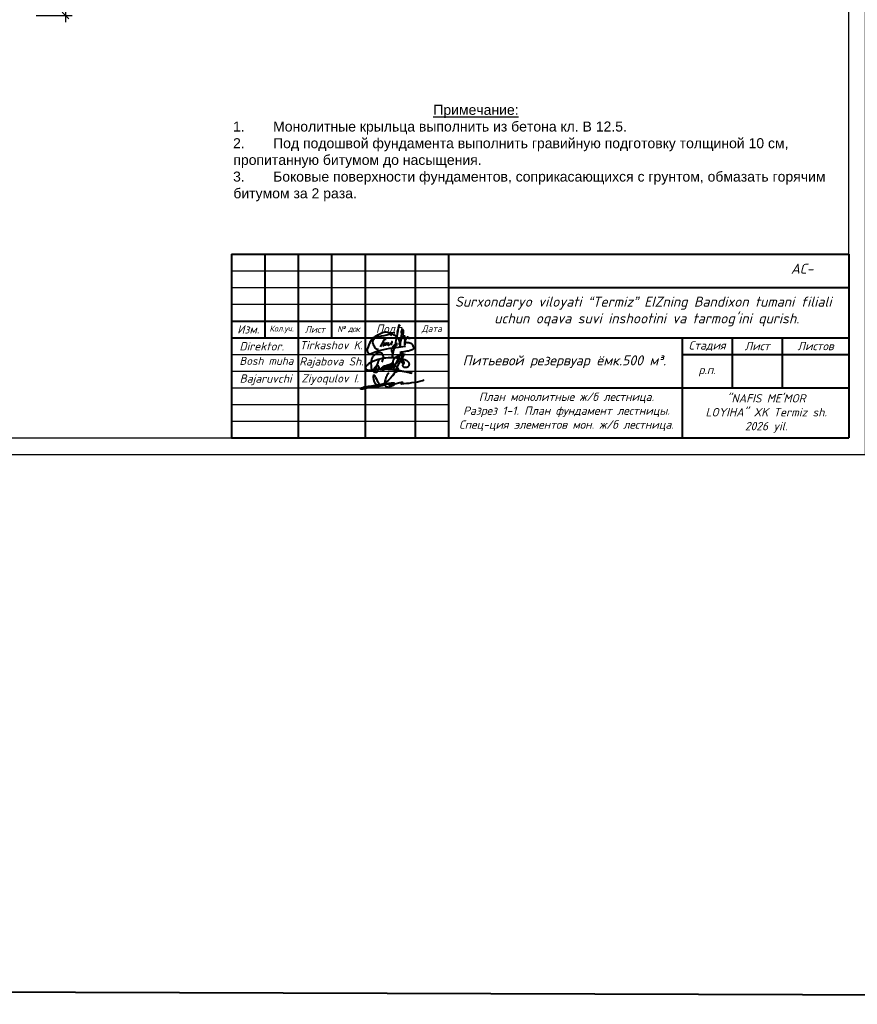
# Model space of a CAD drawing. Header units: millimetres. Extents: x -3143211 to -2549809, y 1060331 to 1341741.
# Tile 2 of 141: x -3082644 to -3057547, y 1060331 to 1089833. Entities that reach past the tile are written whole.
import ezdxf

# ---------------------------------------------------------------- set-up
doc = ezdxf.new("R2010")
doc.units = ezdxf.units.MM
doc.layers.add('(002) Рамка', color=7, linetype='Continuous')
doc.layers.add('Дераза', color=5, linetype='Continuous')
doc.styles.add('ISOCPEUR', font='isocpeui.ttf', dxfattribs={"height": 250})
doc.styles.get("Standard").update_dxf_attribs({"font": 'isocpeui.ttf'})
doc.styles.add('V@ler@Live', font='isocpeui.ttf')
doc.dimstyles.new('STANDARD-100', dxfattribs={"dimtxt": 250, "dimasz": 200, "dimexe": 200, "dimexo": 200, "dimgap": 75, "dimtad": 1, "dimdec": 0, "dimzin": 0, "dimdsep": 46, "dimtxsty": 'Standard', "dimblk": 'OBLIQUE', "dimcen": 0.09, "dimdle": 200, "dimadec": 0, "dimazin": 0, "dimtfac": 1, "dimtdec": 0, "dimtofl": 0, "dimtmove": 0, "dimatfit": 3, "dimldrblk": 'OBLIQUE', "dimfxl": 1, "dimtolj": 1, "dimtzin": 0, "dimarcsym": 0})

# ---------------------------------------------------------------- blocks, each defined once
blk = doc.blocks.new('_Oblique')
at = {"color": 0, "linetype": 'ByBlock', "lineweight": -2}
blk.add_line((-0.5, -0.5), (0.5, 0.5), dxfattribs=at)
blk = doc.blocks.new('*D133')
at = {"layer": 'Defpoints', "color": 0, "transparency": 16777216}
for p in [(-3082348, 1093619), (-3082348, 1089963), (-3081274, 1089963)]:
    blk.add_point(p, dxfattribs=at)
at = {"layer": 'Дераза', "color": 0, "lineweight": -2, "transparency": 16777216}
for p, q in [((-3081274, 1093819), (-3081274, 1089763)), ((-3082148, 1093619), (-3081074, 1093619)), ((-3082148, 1089963), (-3081074, 1089963))]:
    blk.add_line(p, q, dxfattribs=at)
at = {"layer": 'Дераза', "color": 0, "lineweight": -2, "transparency": 16777216, "xscale": 200, "yscale": 200, "zscale": 200}
for p, rotation in [((-3081274, 1093619), 90), ((-3081274, 1089963), 270)]:
    blk.add_blockref('_Oblique', p, dxfattribs=dict(at, rotation=rotation))
at = {"layer": 'Дераза', "color": 0, "transparency": 16777216, "insert": (-3081474, 1091791), "char_height": 250, "attachment_point": 5, "rotation": 90}
blk.add_mtext('\\A1;1000', dxfattribs=at)
blk = doc.blocks.new('ghfgj jghjmhg jjbkm jkm')
at = {"color": 5, "linetype": 'ByBlock', "lineweight": 40}
for points in [[(-254.12, -8185.87), (-253.9, -8185.82), (-253.74, -8185.78), (-253.55, -8185.63), (-253.51, -8185.51), (-253.5, -8185.43), (-253.51, -8185.3), (-253.56, -8185.19), (-253.6, -8185.09), (-253.66, -8185.02), (-253.75, -8184.96), (-253.85, -8184.92), (-253.94, -8184.88), (-254.03, -8184.84), (-254.1, -8184.84), (-254.19, -8184.85), (-254.27, -8184.88), (-254.32, -8184.93), (-254.37, -8185.02), (-254.4, -8185.1), (-254.39, -8185.21), (-254.33, -8185.34), (-254.28, -8185.45), (-254.21, -8185.54), (-254.12, -8185.61), (-254.02, -8185.68), (-253.92, -8185.74), (-253.82, -8185.8), (-253.82, -8185.8), (-253.76, -8185.91), (-253.77, -8185.94), (-253.82, -8185.97), (-253.89, -8186.03), (-253.95, -8186.11), (-254.01, -8186.18), (-254.04, -8186.27), (-254.07, -8186.34), (-254.08, -8186.44), (-254.05, -8186.53), (-254.03, -8186.62), (-253.98, -8186.7), (-253.92, -8186.77), (-253.84, -8186.85), (-253.78, -8186.91), (-253.73, -8186.97), (-253.64, -8187.02), (-253.58, -8187.04), (-253.52, -8187.05), (-253.46, -8187.06), (-253.38, -8187.07), (-253.28, -8187.07), (-253.18, -8187.08), (-253.1, -8187.08), (-253.03, -8187.07), (-252.94, -8187.07), (-252.86, -8187.06), (-252.76, -8187.05), (-252.69, -8187.05), (-252.61, -8187.04), (-252.55, -8187.02), (-252.48, -8187), (-252.43, -8186.98), (-252.36, -8186.95), (-252.29, -8186.92), (-252.24, -8186.9), (-252.18, -8186.87), (-252.14, -8186.84), (-252.09, -8186.81), (-252.04, -8186.78), (-251.99, -8186.73), (-251.96, -8186.7), (-251.91, -8186.65), (-251.87, -8186.61), (-251.84, -8186.56), (-251.82, -8186.52), (-251.78, -8186.43), (-251.74, -8186.32), (-251.7, -8186.18), (-251.67, -8186.04), (-251.67, -8185.93), (-251.67, -8185.84), (-251.7, -8185.76), (-251.74, -8185.66), (-251.78, -8185.55), (-251.84, -8185.46), (-251.91, -8185.36), (-251.99, -8185.24), (-252.07, -8185.14), (-252.18, -8185.04), (-252.3, -8184.94), (-252.43, -8184.86), (-252.58, -8184.77), (-252.84, -8184.65), (-253.04, -8184.57), (-253.31, -8184.48), (-253.69, -8184.34), (-254.02, -8184.22), (-254.4, -8184.14), (-254.97, -8183.99), (-255.26, -8183.95), (-255.57, -8183.9), (-255.82, -8183.86), (-256.1, -8183.85), (-256.38, -8183.8), (-257.05, -8183.75), (-257.45, -8183.75), (-257.92, -8183.74), (-258.19, -8183.75), (-259.16, -8183.78), (-259.99, -8183.83), (-260.63, -8183.91), (-261.2, -8183.99), (-261.98, -8184.18), (-262.58, -8184.34), (-263.58, -8184.7), (-264.46, -8185.07), (-265.01, -8185.31), (-265.4, -8185.54), (-265.96, -8185.89), (-266.37, -8186.23), (-266.53, -8186.4), (-266.67, -8186.54), (-266.78, -8186.65), (-266.86, -8186.73), (-266.94, -8186.85), (-267, -8186.95), (-267.04, -8187.06), (-267.07, -8187.19), (-267.06, -8187.29), (-267.03, -8187.44), (-266.97, -8187.56), (-266.91, -8187.66), (-266.83, -8187.75), (-266.75, -8187.84), (-266.67, -8187.89), (-266.55, -8187.94), (-266.42, -8187.98), (-266.33, -8188.01), (-266.26, -8188.02), (-266.13, -8188.04), (-265.99, -8188.06), (-265.8, -8188.08), (-265.56, -8188.09), (-265.34, -8188.09), (-265.08, -8188.07), (-264.93, -8188.06), (-264.83, -8188.05), (-264.55, -8188.03), (-264.33, -8187.99), (-264.11, -8187.96), (-263.82, -8187.91), (-263.6, -8187.86), (-263.31, -8187.82), (-262.96, -8187.78), (-262.71, -8187.73), (-262.33, -8187.69), (-261.88, -8187.67), (-261.47, -8187.66), (-261.12, -8187.65), (-260.83, -8187.6), (-260.44, -8187.62), (-259.84, -8187.64), (-259.56, -8187.65), (-259.12, -8187.68), (-258.65, -8187.7), (-258.07, -8187.73), (-257.59, -8187.79), (-257.07, -8187.87), (-256.72, -8187.9), (-256.52, -8187.92), (-256.35, -8187.94), (-256.02, -8187.97), (-255.72, -8188.04), (-255.41, -8188.12), (-254.87, -8188.24), (-254.39, -8188.34), (-254.14, -8188.4), (-253.79, -8188.47), (-253.42, -8188.55), (-252.82, -8188.64), (-252.33, -8188.75), (-251.87, -8188.84), (-251.4, -8188.97), (-251.1, -8189.05), (-250.73, -8189.15)], [(-261.31, -8185.11), (-261.13, -8184.8), (-260.98, -8184.44), (-260.83, -8184.1), (-260.77, -8183.74), (-260.77, -8183.33), (-260.84, -8183.04), (-260.94, -8182.72), (-261.1, -8182.45), (-261.24, -8182.27), (-261.41, -8182.13), (-261.62, -8182.06), (-261.9, -8181.99), (-262.16, -8181.99), (-262.45, -8182.02), (-262.71, -8182.09), (-263.01, -8182.18), (-263.21, -8182.28), (-263.56, -8182.45), (-264.11, -8182.93), (-264.37, -8183.23), (-264.55, -8183.47), (-264.7, -8183.74), (-264.8, -8183.97), (-264.9, -8184.28), (-265, -8184.61), (-265.09, -8184.89), (-265.13, -8185.31), (-265.15, -8185.69), (-265.12, -8186.51), (-265.09, -8186.93), (-265.04, -8187.29), (-264.92, -8187.73), (-264.78, -8187.96), (-264.64, -8188.12), (-264.45, -8188.27), (-264.32, -8188.36), (-264.16, -8188.48), (-263.95, -8188.61), (-263.68, -8188.73), (-263.56, -8188.75), (-263.38, -8188.75), (-263.2, -8188.74), (-263.02, -8188.68), (-262.84, -8188.57), (-262.69, -8188.42), (-262.59, -8188.25), (-262.52, -8188.12), (-262.41, -8187.9), (-262.33, -8187.69), (-262.3, -8187.5), (-262.26, -8187.31), (-262.28, -8187.17), (-262.31, -8186.97), (-262.36, -8186.84), (-262.45, -8186.73), (-262.56, -8186.64), (-262.73, -8186.58), (-262.89, -8186.59), (-263.01, -8186.62), (-263.19, -8186.68), (-263.41, -8186.81), (-263.72, -8187.06), (-263.88, -8187.25), (-263.98, -8187.39), (-264.08, -8187.51), (-264.14, -8187.64), (-264.2, -8187.77), (-264.24, -8187.93), (-264.28, -8188.14), (-264.29, -8188.31), (-264.26, -8188.51), (-264.16, -8188.67), (-264.1, -8188.78), (-264.05, -8188.82), (-264.02, -8188.82), (-263.97, -8188.8), (-263.94, -8188.76), (-263.9, -8188.7), (-263.85, -8188.61), (-263.54, -8187.99), (-263.32, -8187.47), (-263.12, -8186.97), (-262.97, -8186.37), (-262.66, -8185.37), (-262.49, -8184.87), (-262.44, -8184.66), (-262.42, -8184.64), (-262.41, -8184.62), (-262.39, -8184.62), (-262.37, -8184.63), (-262.36, -8184.64), (-262.36, -8184.67), (-262.36, -8184.69), (-262.37, -8184.71), (-262.38, -8184.74)], [(-261.91, -8188.06), (-261.82, -8187.85), (-261.76, -8187.75), (-261.72, -8187.7), (-261.67, -8187.6), (-261.55, -8187.48), (-261.46, -8187.39), (-261.37, -8187.28), (-261.3, -8187.19), (-261.16, -8187.1), (-261.1, -8187.05), (-261, -8186.94), (-260.91, -8186.85), (-260.83, -8186.81), (-260.75, -8186.76), (-260.66, -8186.71), (-260.58, -8186.66), (-260.51, -8186.61), (-260.44, -8186.57), (-260.38, -8186.54), (-260.32, -8186.52), (-260.26, -8186.51), (-260.22, -8186.51), (-260.19, -8186.53), (-260.18, -8186.54), (-260.16, -8186.58), (-260.14, -8186.65), (-260.15, -8186.71), (-260.15, -8186.76), (-260.17, -8186.81), (-260.19, -8186.86), (-260.2, -8186.9), (-260.24, -8187.01), (-260.26, -8187.11), (-260.27, -8187.17), (-260.29, -8187.21), (-260.32, -8187.29), (-260.35, -8187.37), (-260.38, -8187.43), (-260.41, -8187.49), (-260.47, -8187.62), (-260.52, -8187.67), (-260.56, -8187.77), (-260.6, -8187.82), (-260.66, -8187.9), (-260.7, -8187.94), (-260.73, -8187.99), (-260.76, -8188.02), (-260.79, -8188.05), (-260.82, -8188.09), (-260.86, -8188.12), (-260.89, -8188.15), (-260.93, -8188.18), (-260.96, -8188.21), (-261, -8188.23), (-261.04, -8188.26), (-261.08, -8188.27), (-261.1, -8188.25), (-261.1, -8188.22), (-261.1, -8188.19), (-261.09, -8188.15), (-261.08, -8188.12), (-261.06, -8188.06), (-261.04, -8188.01), (-261.02, -8187.96), (-261, -8187.92), (-260.96, -8187.85), (-260.93, -8187.79), (-260.89, -8187.71), (-260.88, -8187.68), (-260.84, -8187.63), (-260.77, -8187.53), (-260.75, -8187.48), (-260.74, -8187.45), (-260.71, -8187.4), (-260.69, -8187.35), (-260.66, -8187.31), (-260.63, -8187.27), (-260.6, -8187.22), (-260.57, -8187.19), (-260.54, -8187.14), (-260.5, -8187.1), (-260.47, -8187.07), (-260.44, -8187.02), (-260.4, -8186.98), (-260.38, -8186.96), (-260.36, -8186.94), (-260.34, -8186.92), (-260.32, -8186.89), (-260.3, -8186.86), (-260.28, -8186.83), (-260.25, -8186.78), (-260.21, -8186.75), (-260.15, -8186.7), (-260.11, -8186.66), (-260.05, -8186.6), (-259.98, -8186.55), (-259.9, -8186.51), (-259.83, -8186.45), (-259.75, -8186.42), (-259.7, -8186.4), (-259.64, -8186.37), (-259.58, -8186.35), (-259.51, -8186.34), (-259.45, -8186.32), (-259.39, -8186.3), (-259.34, -8186.28), (-259.28, -8186.28), (-259.24, -8186.27), (-259.17, -8186.27), (-259.12, -8186.28), (-259.08, -8186.33), (-259.05, -8186.37), (-259.01, -8186.42), (-259, -8186.47), (-258.99, -8186.51), (-258.98, -8186.58), (-258.99, -8186.62), (-259, -8186.68), (-259, -8186.76), (-259.02, -8186.81), (-259.04, -8186.88), (-259.06, -8186.94), (-259.09, -8187.01), (-259.11, -8187.08), (-259.14, -8187.16), (-259.17, -8187.22), (-259.23, -8187.3), (-259.27, -8187.37), (-259.32, -8187.45), (-259.37, -8187.52), (-259.43, -8187.59), (-259.47, -8187.65), (-259.52, -8187.72), (-259.58, -8187.77), (-259.66, -8187.78), (-259.72, -8187.77), (-259.78, -8187.75), (-259.78, -8187.71), (-259.78, -8187.65), (-259.76, -8187.61), (-259.75, -8187.55), (-259.73, -8187.52), (-259.71, -8187.48), (-259.68, -8187.44), (-259.65, -8187.39), (-259.62, -8187.34), (-259.59, -8187.28), (-259.55, -8187.24), (-259.52, -8187.17), (-259.47, -8187.1), (-259.43, -8187.03), (-259.38, -8186.94), (-259.33, -8186.83), (-259.25, -8186.73), (-259.21, -8186.65), (-259.19, -8186.6), (-259.16, -8186.53), (-259.11, -8186.46), (-259.08, -8186.41), (-259.04, -8186.38), (-258.99, -8186.35), (-258.94, -8186.3), (-258.87, -8186.25), (-258.79, -8186.2), (-258.73, -8186.14), (-258.66, -8186.11), (-258.58, -8186.08), (-258.51, -8186.06), (-258.43, -8186.05), (-258.37, -8186.04), (-258.3, -8186.05), (-258.24, -8186.08), (-258.17, -8186.14), (-258.14, -8186.2), (-258.11, -8186.28), (-258.1, -8186.34), (-258.11, -8186.41), (-258.12, -8186.47), (-258.14, -8186.54), (-258.15, -8186.59), (-258.17, -8186.66), (-258.19, -8186.72), (-258.2, -8186.78), (-258.2, -8186.82), (-258.22, -8186.86), (-258.23, -8186.89), (-258.25, -8186.92), (-258.26, -8186.95), (-258.29, -8186.99), (-258.32, -8187.02), (-258.34, -8187.05), (-258.39, -8187.11), (-258.43, -8187.16), (-258.47, -8187.21), (-258.52, -8187.26), (-258.56, -8187.3), (-258.6, -8187.34), (-258.66, -8187.39), (-258.71, -8187.42), (-258.76, -8187.45), (-258.81, -8187.46), (-258.87, -8187.47), (-258.92, -8187.46), (-258.97, -8187.43), (-259, -8187.37), (-259, -8187.33), (-258.99, -8187.29), (-258.97, -8187.22), (-258.94, -8187.15), (-258.92, -8187.1), (-258.9, -8187.04), (-258.87, -8186.98), (-258.83, -8186.92), (-258.79, -8186.83), (-258.73, -8186.76), (-258.69, -8186.69), (-258.64, -8186.6), (-258.59, -8186.53), (-258.52, -8186.39), (-258.45, -8186.3), (-258.4, -8186.23), (-258.37, -8186.19), (-258.33, -8186.13), (-258.27, -8186.07), (-258.27, -8186.07), (-258.2, -8185.98), (-258.14, -8185.89), (-258.09, -8185.82), (-258.02, -8185.76), (-257.94, -8185.7), (-257.9, -8185.67), (-257.82, -8185.66), (-257.78, -8185.64), (-257.74, -8185.64), (-257.71, -8185.65), (-257.67, -8185.67), (-257.64, -8185.68), (-257.63, -8185.7), (-257.61, -8185.72), (-257.59, -8185.75), (-257.57, -8185.79), (-257.56, -8185.83), (-257.55, -8185.87), (-257.55, -8185.91), (-257.55, -8185.96), (-257.55, -8186.03), (-257.56, -8186.07), (-257.56, -8186.08), (-257.57, -8186.15), (-257.59, -8186.21), (-257.61, -8186.3), (-257.64, -8186.38), (-257.66, -8186.44), (-257.67, -8186.48), (-257.68, -8186.51), (-257.71, -8186.54), (-257.75, -8186.6), (-257.8, -8186.67), (-257.83, -8186.72), (-257.86, -8186.76), (-257.9, -8186.81), (-257.94, -8186.88), (-257.98, -8186.93), (-258, -8186.95), (-258.03, -8187), (-258.06, -8187.06), (-258.11, -8187.11), (-258.14, -8187.15), (-258.19, -8187.21), (-258.24, -8187.27), (-258.25, -8187.29), (-258.28, -8187.33), (-258.29, -8187.35), (-258.32, -8187.39), (-258.34, -8187.43), (-258.37, -8187.43), (-258.37, -8187.42), (-258.36, -8187.39), (-258.34, -8187.37), (-258.33, -8187.36), (-258.31, -8187.35), (-258.29, -8187.34), (-258.26, -8187.34), (-258.24, -8187.33), (-258.21, -8187.33), (-258.19, -8187.32), (-258.17, -8187.31), (-258.16, -8187.3), (-258.14, -8187.29), (-258.12, -8187.27), (-258.07, -8187.24), (-258.03, -8187.21), (-257.98, -8187.19), (-257.95, -8187.16), (-257.9, -8187.14), (-257.87, -8187.12), (-257.84, -8187.09), (-257.79, -8187.07), (-257.75, -8187.03), (-257.72, -8186.99), (-257.69, -8186.96), (-257.65, -8186.92), (-257.62, -8186.9), (-257.6, -8186.88), (-257.56, -8186.85), (-257.53, -8186.81), (-257.48, -8186.78), (-257.44, -8186.74), (-257.38, -8186.69), (-257.35, -8186.66), (-257.31, -8186.62), (-257.23, -8186.55), (-257.19, -8186.5), (-257.11, -8186.42), (-257.09, -8186.38), (-257.05, -8186.35), (-257.02, -8186.32), (-256.95, -8186.25), (-256.89, -8186.21), (-256.84, -8186.14), (-256.8, -8186.1), (-256.75, -8186.04), (-256.69, -8185.98), (-256.62, -8185.91), (-256.51, -8185.83), (-256.44, -8185.76), (-256.35, -8185.66), (-256.25, -8185.58), (-256.13, -8185.49), (-256.02, -8185.4), (-255.95, -8185.32), (-255.88, -8185.25), (-255.84, -8185.19), (-255.77, -8185.12), (-255.73, -8185.07), (-255.68, -8185.03), (-255.64, -8184.98), (-255.58, -8184.94), (-255.53, -8184.88), (-255.49, -8184.83), (-255.41, -8184.76), (-255.34, -8184.69), (-255.27, -8184.63), (-255.19, -8184.52), (-255.12, -8184.44), (-255.03, -8184.33), (-254.95, -8184.24), (-254.87, -8184.16), (-254.79, -8184.07), (-254.68, -8183.95), (-254.62, -8183.87), (-254.55, -8183.8), (-254.44, -8183.7), (-254.37, -8183.64), (-254.29, -8183.57), (-254.22, -8183.49), (-254.18, -8183.4), (-254.14, -8183.31), (-254.1, -8183.19), (-254.04, -8183.1), (-253.99, -8183), (-253.98, -8182.94), (-253.95, -8182.84), (-253.96, -8182.75), (-253.96, -8182.67), (-253.96, -8182.59), (-253.98, -8182.53), (-254, -8182.46), (-254, -8182.41), (-254.01, -8182.37), (-254.01, -8182.32), (-254.02, -8182.27), (-254.05, -8182.2), (-254.07, -8182.14), (-254.08, -8182.09), (-254.1, -8182.05), (-254.11, -8182.01), (-254.14, -8181.97), (-254.16, -8181.92), (-254.2, -8181.91), (-254.23, -8181.9), (-254.26, -8181.89), (-254.3, -8181.91), (-254.35, -8181.94), (-254.43, -8181.95), (-254.47, -8181.99), (-254.53, -8182.04), (-254.57, -8182.08), (-254.64, -8182.12), (-254.69, -8182.17), (-254.76, -8182.23), (-254.81, -8182.27), (-254.87, -8182.35), (-254.96, -8182.46), (-255, -8182.55), (-255.07, -8182.66), (-255.12, -8182.79), (-255.15, -8182.86), (-255.19, -8182.97), (-255.27, -8183.13), (-255.37, -8183.34), (-255.41, -8183.43), (-255.53, -8183.68), (-255.67, -8183.97), (-256, -8184.65), (-256.31, -8185.35), (-256.67, -8186.19), (-256.9, -8186.73), (-257.1, -8187.18), (-257.41, -8187.89), (-257.54, -8188.2)], [(-253.34, -8182.28), (-253.56, -8182.65), (-253.77, -8183), (-254.11, -8183.59), (-254.52, -8184.3), (-254.91, -8184.96), (-255.39, -8185.76), (-255.74, -8186.34), (-256.11, -8187.1), (-256.54, -8187.95), (-256.73, -8188.33), (-256.84, -8188.57), (-256.93, -8188.74), (-256.92, -8188.8), (-256.89, -8188.85), (-256.86, -8188.86), (-256.81, -8188.84), (-256.74, -8188.83), (-256.64, -8188.81), (-256.56, -8188.79), (-256.47, -8188.76), (-256.39, -8188.73), (-256.31, -8188.7), (-256.23, -8188.63), (-256.13, -8188.56), (-256, -8188.5), (-255.91, -8188.43), (-255.81, -8188.37), (-255.75, -8188.32), (-255.67, -8188.28), (-255.63, -8188.22), (-255.59, -8188.15), (-255.56, -8188.11), (-255.5, -8188.03), (-255.46, -8187.96), (-255.44, -8187.92), (-255.45, -8187.85), (-255.46, -8187.79), (-255.5, -8187.71), (-255.54, -8187.64), (-255.58, -8187.57), (-255.61, -8187.51), (-255.65, -8187.45), (-255.7, -8187.36), (-255.76, -8187.29), (-255.8, -8187.25), (-255.85, -8187.2), (-255.9, -8187.14), (-255.94, -8187.09), (-255.98, -8187.05), (-256.02, -8187), (-256.07, -8186.95), (-256.18, -8186.86), (-256.26, -8186.79), (-256.33, -8186.71), (-256.41, -8186.65), (-256.47, -8186.6), (-256.58, -8186.49), (-256.65, -8186.42), (-256.71, -8186.36), (-256.79, -8186.28), (-257.01, -8186.05), (-257.11, -8185.94), (-257.19, -8185.79), (-257.27, -8185.64), (-257.33, -8185.47), (-257.37, -8185.32), (-257.38, -8185.12), (-257.35, -8184.97), (-257.32, -8184.85), (-257.27, -8184.71), (-257.23, -8184.56), (-257.16, -8184.36), (-257.04, -8184.14), (-256.93, -8184), (-256.82, -8183.83), (-256.71, -8183.73), (-256.61, -8183.62), (-256.49, -8183.55), (-256.34, -8183.46), (-256.22, -8183.4), (-256.1, -8183.33), (-255.94, -8183.23), (-255.78, -8183.18), (-255.62, -8183.13), (-255.47, -8183.08), (-255.27, -8183.05), (-255.11, -8183.03), (-254.91, -8183), (-254.69, -8183), (-254.47, -8183.01), (-254.3, -8183.05), (-254.08, -8183.21), (-253.99, -8183.39)]]:
    blk.add_lwpolyline(points, dxfattribs=at)
blk = doc.blocks.new('dhfdgh xfghfgh ffnhjmgmgvbnfgg')
at = {"color": 5, "lineweight": 40, "ltscale": 0.5}
for p, q in [((1479206, -21938), (1479191, -22031)), ((1479223, -21865), (1479206, -21938)), ((1479232, -21840), (1479223, -21865)), ((1479249, -21856), (1479232, -21840)), ((1479259, -21871), (1479249, -21856)), ((1479272, -21891), (1479259, -21871)), ((1479156, -22246), (1479134, -22332)), ((1479166, -22194), (1479156, -22246)), ((1479186, -22087), (1479166, -22194)), ((1479191, -22031), (1479186, -22087)), ((1479014, -22576), (1479036, -22544)), ((1479036, -22544), (1479050, -22522)), ((1479050, -22522), (1479087, -22472)), ((1479107, -22459), (1479072, -22596)), ((1479087, -22472), (1479140, -22415)), ((1479134, -22332), (1479107, -22459)), ((1479140, -22415), (1479151, -22408)), ((1479150, -22450), (1479148, -22470)), ((1479148, -22470), (1479149, -22483)), ((1479149, -22483), (1479151, -22492)), ((1479155, -22412), (1479150, -22450)), ((1479151, -22408), (1479154, -22407)), ((1479151, -22492), (1479158, -22500)), ((1479154, -22407), (1479155, -22408)), ((1479155, -22408), (1479155, -22412)), ((1479000, -22618), (1479005, -22595)), ((1479005, -22637), (1479000, -22618)), ((1479005, -22595), (1479014, -22576)), ((1479011, -22653), (1479005, -22637)), ((1479022, -22680), (1479011, -22653)), ((1479019, -22877), (1479038, -22760)), ((1479031, -22709), (1479022, -22680)), ((1479032, -22801), (1479023, -22878)), ((1479036, -22732), (1479031, -22709)), ((1479052, -22687), (1479032, -22801)), ((1479037, -22753), (1479036, -22732)), ((1479038, -22760), (1479037, -22753)), ((1479072, -22596), (1479052, -22687)), ((1479020, -22878), (1479019, -22877)), ((1479022, -22878), (1479020, -22878)), ((1479023, -22878), (1479022, -22878))]:
    blk.add_line(p, q, dxfattribs=at)
for points in [[(1479224, -22461), (1479241, -22423), (1479263, -22388), (1479286, -22338), (1479310, -22292), (1479322, -22264), (1479330, -22239), (1479338, -22215), (1479346, -22183), (1479354, -22152), (1479360, -22124), (1479365, -22096), (1479367, -22070), (1479369, -22045), (1479368, -22026), (1479364, -22015), (1479359, -22001), (1479353, -21992), (1479349, -21988), (1479343, -21990), (1479338, -21999), (1479325, -22026), (1479317, -22050), (1479303, -22121), (1479295, -22194), (1479288, -22255), (1479285, -22289), (1479287, -22329), (1479273, -22379), (1479269, -22399), (1479267, -22423), (1479266, -22510), (1479267, -22423), (1479264, -22393), (1479257, -22371), (1479245, -22338), (1479230, -22312), (1479213, -22288), (1479197, -22267), (1479163, -22229), (1479123, -22191), (1479078, -22165), (1479048, -22150), (1479017, -22138), (1478960, -22115), (1478920, -22095), (1478874, -22081), (1478828, -22076), (1478795, -22076), (1478757, -22086), (1478724, -22099), (1478682, -22118), (1478638, -22137), (1478583, -22162), (1478528, -22189), (1478491, -22208), (1478456, -22235), (1478431, -22255), (1478400, -22283), (1478364, -22333), (1478328, -22399), (1478297, -22467), (1478272, -22526), (1478245, -22599), (1478244, -22642), (1478258, -22687), (1478271, -22724), (1478283, -22739), (1478299, -22746), (1478333, -22741), (1478419, -22713), (1478544, -22668), (1478713, -22620), (1478849, -22592), (1478951, -22572), (1479044, -22558), (1479219, -22534), (1479347, -22518), (1479408, -22511), (1479401, -22525), (1479395, -22539)], [(1478590, -22609), (1478563, -22611), (1478536, -22606), (1478508, -22594), (1478492, -22572), (1478477, -22543), (1478457, -22505), (1478436, -22461), (1478424, -22427), (1478418, -22390), (1478420, -22362), (1478428, -22331), (1478450, -22291), (1478476, -22262), (1478517, -22234), (1478557, -22216), (1478609, -22205), (1478683, -22191), (1478773, -22173), (1478857, -22158), (1478923, -22138), (1478971, -22125), (1478994, -22118), (1479019, -22100), (1478992, -22128), (1478984, -22142), (1478977, -22157), (1478975, -22170), (1478974, -22182), (1478970, -22188)], [(1479375, -22225), (1479399, -22187), (1479408, -22471), (1479406, -22364), (1479416, -22351), (1479426, -22333), (1479442, -22289), (1479460, -22262), (1479482, -22228), (1479492, -22220), (1479503, -22219), (1479516, -22225), (1479531, -22244), (1479541, -22265), (1479548, -22281), (1479549, -22285), (1479547, -22292), (1479546, -22295)], [(1478815, -22321), (1478813, -22292), (1478811, -22258), (1478794, -22275), (1478764, -22325), (1478645, -22532)], [(1478786, -22391), (1478727, -22519)], [(1478846, -22385), (1478807, -22466), (1478802, -22481), (1478800, -22494), (1478800, -22502)], [(1478907, -22386), (1478897, -22404), (1478885, -22424), (1478879, -22440), (1478875, -22452), (1478877, -22464), (1478883, -22471), (1478896, -22473), (1478913, -22473), (1478938, -22461), (1478961, -22447), (1478982, -22427), (1479002, -22408), (1479014, -22394), (1479018, -22382), (1479015, -22375), (1479011, -22368), (1479007, -22368), (1479005, -22370), (1479005, -22373), (1479000, -22386), (1478997, -22398), (1478993, -22411), (1478991, -22421), (1478990, -22431), (1478991, -22441), (1478994, -22446), (1478997, -22450), (1479003, -22454), (1479010, -22458), (1479016, -22458), (1479021, -22458)], [(1479406, -22374), (1479409, -22371), (1479414, -22366), (1479421, -22364), (1479428, -22365), (1479436, -22369), (1479442, -22378), (1479450, -22386), (1479461, -22390), (1479473, -22392), (1479487, -22392), (1479513, -22394), (1479539, -22395), (1479569, -22403), (1479595, -22415), (1479614, -22428), (1479628, -22445), (1479646, -22471), (1479661, -22498), (1479681, -22526), (1479687, -22537), (1479687, -22560), (1479684, -22579), (1479675, -22591), (1479656, -22609), (1479642, -22621), (1479610, -22634), (1479580, -22644), (1479519, -22659), (1479477, -22667), (1479435, -22675), (1479378, -22687), (1479338, -22693), (1479306, -22697), (1479276, -22700), (1479260, -22700)]]:
    blk.add_lwpolyline(points, dxfattribs=at)
blk = doc.blocks.new('65616152')
at = {"color": 5, "lineweight": 40, "true_color": 0x0000f5}
for points in [[(1279415, 265228), (1279057, 264705), (1278598, 264034), (1278382, 263509), (1278134, 263078), (1277994, 262545), (1277851, 262004), (1277776, 261556), (1277737, 261115), (1277701, 260716), (1277722, 260496), (1277730, 260167), (1277796, 259731), (1278018, 259441), (1278309, 259225), (1278601, 259127), (1278991, 259098), (1279387, 259094), (1279889, 259189), (1280352, 259407), (1281030, 259696), (1281576, 259928), (1281931, 260200), (1282034, 260401), (1281915, 260623), (1281551, 260802), (1281087, 260808), (1280787, 260808), (1280423, 260740), (1278109, 260488), (1276657, 260251), (1273700, 259801), (1271955, 259526), (1270532, 259301), (1269315, 259055), (1268808, 258966), (1268177, 258779), (1267649, 258632), (1267284, 258500), (1267248, 258412), (1267248, 258332), (1267308, 258272), (1267394, 258235), (1267537, 258235), (1267798, 258265), (1268152, 258306), (1268635, 258416), (1270126, 258669), (1271729, 258942), (1273456, 259235), (1275247, 259448), (1276608, 259807), (1278166, 260278), (1279164, 260481), (1280050, 260662), (1280154, 260639), (1280222, 260575), (1280266, 260538), (1280286, 260413), (1280230, 260351), (1280112, 260149), (1279962, 259982), (1279798, 259901), (1279639, 259901), (1279532, 259986), (1279532, 260140), (1279619, 260220), (1279823, 260292), (1280029, 260305), (1280257, 260260), (1280465, 260227), (1280574, 260185), (1280628, 260118), (1280634, 260043), (1280629, 259995), (1280611, 259940), (1280586, 259895), (1280481, 259863), (1280375, 259863), (1280289, 259889), (1280212, 259951), (1280204, 260034), (1280218, 260112), (1280244, 260181), (1280300, 260215), (1280515, 260227), (1280771, 260244), (1280828, 260248), (1280864, 260248), (1280895, 260239), (1280924, 260227), (1280964, 260203), (1280979, 260186), (1280980, 260156), (1280974, 260129), (1280946, 260081), (1280921, 260037), (1280844, 259996), (1280779, 259986), (1280731, 260016), (1280717, 260057), (1280717, 260098), (1280753, 260174), (1280828, 260200), (1280911, 260207), (1281178, 260270), (1281517, 260320), (1281866, 260434), (1282075, 260502), (1282650, 260656), (1283660, 260868), (1284229, 260987), (1284438, 261031), (1284872, 261121), (1285210, 261192), (1285303, 261186), (1285343, 261126), (1285343, 261065), (1285294, 261016), (1285139, 260982), (1285029, 260923), (1284933, 260873), (1284796, 260768), (1284756, 260700), (1284730, 260601), (1284760, 260561), (1284805, 260502), (1284929, 260533), (1285893, 260609), (1287154, 260721), (1288182, 260812), (1289325, 261007), (1290754, 261222), (1291857, 261388), (1292886, 261648), (1294011, 261945), (1294504, 262120), (1294798, 262268)], [(1281686, 264696), (1280112, 262946), (1279339, 262085), (1278484, 261359), (1277785, 260766), (1276609, 260060), (1275744, 259541), (1275063, 259376), (1274447, 259568), (1273996, 259965), (1273640, 260471), (1273243, 261332), (1272956, 262330), (1272845, 263146), (1272845, 263773), (1272899, 264287), (1273004, 264324), (1273111, 264236), (1273275, 264022), (1273734, 263260), (1274076, 262456), (1274414, 261823), (1274730, 261257), (1275006, 260715), (1275242, 260425)], [(1281686, 264696), (1281695, 264710), (1281696, 264715), (1281696, 264720), (1281694, 264726), (1281689, 264735), (1281682, 264745), (1281671, 264754), (1281659, 264758), (1281649, 264764), (1281632, 264769), (1281615, 264770), (1281595, 264770), (1281576, 264768), (1281566, 264766), (1281556, 264763), (1281543, 264757), (1281533, 264746), (1281505, 264697), (1281469, 264630), (1281184, 263973)]]:
    blk.add_lwpolyline(points, dxfattribs=at)

msp = doc.modelspace()

# ---------------------------------------------------------------- linework, layer by layer
at = {"color": 0, "lineweight": 40, "ltscale": 100}
for p, q in [((-3076296.73173, 1082804.62022), (-3057796.73173, 1082804.62022)), ((-3076296.73173, 1082804.62022), (-3076296.73173, 1077304.62022)), ((-3075296.73173, 1082804.62022), (-3075296.73173, 1080304.62022)), ((-3074296.73173, 1082804.62022), (-3074296.73173, 1077304.62022)), ((-3073296.73173, 1082804.62022), (-3073296.73173, 1080304.62022)), ((-3072296.73173, 1082804.62022), (-3072296.73173, 1077304.62022)), ((-3070796.73173, 1082804.62022), (-3070796.73173, 1077304.62022)), ((-3069796.73173, 1082804.62022), (-3069796.73173, 1077304.62022)), ((-3057796.73173, 1082804.62022), (-3057796.73173, 1077304.62022)), ((-3069796.73173, 1081804.62022), (-3057796.73173, 1081804.62022)), ((-3076296.73173, 1080804.62022), (-3069796.73173, 1080804.62022)), ((-3076296.73173, 1080304.62022), (-3057796.73173, 1080304.62022)), ((-3062796.73173, 1080304.62022), (-3062796.73173, 1077304.62022)), ((-3061296.73173, 1080304.62022), (-3061296.73173, 1078804.62022)), ((-3059796.73173, 1080304.62022), (-3059796.73173, 1078804.62022)), ((-3062796.73173, 1079804.62022), (-3057796.73173, 1079804.62022)), ((-3069796.73173, 1078804.62022), (-3057796.73173, 1078804.62022)), ((-3076296.73173, 1077304.62022), (-3057796.73173, 1077304.62022))]:
    msp.add_line(p, q, dxfattribs=at)
at = {"color": 0, "ltscale": 100}
for p, q in [((-3076296.73173, 1082304.62022), (-3069796.73173, 1082304.62022)), ((-3076296.73173, 1081804.62022), (-3069796.73173, 1081804.62022)), ((-3076296.73173, 1081304.62022), (-3069796.73173, 1081304.62022)), ((-3076296.73173, 1079804.62022), (-3069796.73173, 1079804.62022)), ((-3076296.73173, 1079304.62022), (-3069796.73173, 1079304.62022)), ((-3076296.73173, 1078804.62022), (-3069796.73173, 1078804.62022)), ((-3076296.73173, 1078304.62022), (-3069796.73173, 1078304.62022)), ((-3076296.73173, 1077804.62022), (-3069796.73173, 1077804.62022))]:
    msp.add_line(p, q, dxfattribs=at)
at = {"color": 0}
for points in [[(-3116696.73173, 1076804.62022), (-3057296.73173, 1076804.62022), (-3057296.73173, 1118804.62022), (-3116696.73173, 1118804.62022)], [(-3114696.73173, 1077304.62022), (-3057796.73173, 1077304.62022), (-3057796.73173, 1118304.62022), (-3114696.73173, 1118304.62022)]]:
    msp.add_lwpolyline(points, close=True, dxfattribs=at)
at = {"layer": 'Дераза', "color": 5, "lineweight": 40}
msp.add_lwpolyline([(-3143211.06119, 1341741.40045), (-2972079.35364, 1341189.93099), (-2972079.35364, 1060330.92528), (-3143211.06119, 1060882.39474)], close=True, dxfattribs=at)

# ---------------------------------------------------------------- block references
at = {"lineweight": 40, "xscale": 0.9677430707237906, "yscale": 0.9677430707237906, "zscale": 0.9677430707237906}
msp.add_blockref('dhfdgh xfghfgh ffnhjmgmgvbnfgg', (-4502793.47146, 1101833.19038), dxfattribs=at)
at = {"color": 0, "xscale": 85.50048011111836, "yscale": 85.50048011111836, "zscale": 85.50048011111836}
msp.add_blockref('ghfgj jghjmhg jjbkm jkm', (-3049449.19058, 1779417.24719), dxfattribs=at)
at = {"color": 0, "ltscale": 100, "xscale": 0.06931321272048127, "yscale": 0.06931321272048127, "zscale": 0.06931321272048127}
msp.add_blockref('65616152', (-3160266.77846, 1060868.9045), dxfattribs=at)

# ---------------------------------------------------------------- texts
at = {"layer": '(002) Рамка', "insert": (-3069699.28716, 1081534.63865), "char_height": 300, "width": 11750.9206449, "attachment_point": 1}
msp.add_mtext('\\pi96.71032;Surxondaryo viloyati “Termiz” EIZning Bandixon tumani filiali \\P\\pi1273.1876;uchun oqava suvi inshootini va tarmog’ini qurish.', dxfattribs=at)
at = {"color": 0, "linetype": 'ByBlock', "lineweight": 25, "ltscale": 0.05, "insert": (-3076250.90857, 1087282.71664), "char_height": 300, "width": 17997.003689, "attachment_point": 1}
msp.add_mtext('{\\fArial|b0|i0|c204|p34;\\C256;^I^I^I^I^I\\LПримечание:\\fArial|b0|i0|c238|p34;\\l\\P\\pi-9,l9,t1200;\\fArial|b0|i0|c204|p34;1.^IМонолитные крыльца выполнить из бетона кл\\fArial|b0|i0|c238|p34;. \\fArial|b0|i0|c204|p34;В 12\\fArial|b0|i0|c238|p34;.5.\\P\\fArial|b0|i0|c204|p34;2.^IПод подошвой фундамента выполнить гравийную подготовку толщиной \\fArial|b0|i0|c238|p34;10 \\fArial|b0|i0|c204|p34;см\\fArial|b0|i0|c238|p34;,\\fArial|b0|i0|c204|p34;  \\P\\pi0,t9;пропитанную битумом до насыщения\\fArial|b0|i0|c238|p34;.\\fArial|b0|i0|c204|p34; \\P\\pi-9,t1200;3.^IБоковые поверхности фундаментов, соприкасающихся с грунтом, обмазать горячим    \\P\\pi0,t9;битумом за \\fArial|b0|i0|c238|p34;2 \\fArial|b0|i0|c204|p34;раза\\fArial|b0|i0|c238|p34;.}', dxfattribs=at)
at = {"char_height": 300}
for s, insert, width, attachment_point in [('АС-', (-3059537.09718, 1082521.031), 3755.5448795, 1), ('\\pt184.701;{\\C0;Питьевой резервуар ёмк.500 м³.}', (-3066326.11925, 1079775.10852), 6815.5670785, 2)]:
    msp.add_mtext(s, dxfattribs=dict(at, insert=insert, width=width, attachment_point=attachment_point))
at = {"color": 0, "ltscale": 100, "attachment_point": 5, "style": 'V@ler@Live'}
for s, insert, char_height, width in [('Изм.', (-3075796.73173, 1080554.62022), 250, 700), ('Лист', (-3073796.73173, 1080554.62022), 200, 700), ('{\\T0.9;№ док}', (-3072796.73173, 1080554.62022), 180, 700), ('Подп.', (-3071546.73173, 1080554.62022), 250, 1200), ('Дата', (-3070296.73173, 1080554.62022), 200, 700), ('{\\W0.9;Кол.уч.}', (-3074796.73173, 1080554.62022), 180, 700), ('Стадия', (-3062046.73173, 1080054.62022), 250, 1200), ('Лист', (-3060546.73173, 1080054.62022), 250, 1200), ('Листов', (-3058796.73173, 1080054.62022), 250, 1700), ('р.п.', (-3062046.73173, 1079304.62022), 250, 1200)]:
    msp.add_mtext(s, dxfattribs=dict(at, insert=insert, char_height=char_height, width=width))
at = {"ltscale": 100, "style": 'V@ler@Live'}
for s, insert, char_height, width, attachment_point in [('Direktor.', (-3076061.01865, 1080046.92451), 250, 1799.9999979, 4), ('Bosh muha', (-3076061.01865, 1079610.5664), 240, 1799.9999979, 4), ('Bajaruvchi', (-3076054.17175, 1079043.19714), 250, 1799.9999979, 4), ('"NAFIS ME\'MOR LOYIHA" XK Termiz sh. 2026 yil.', (-3060277.78485, 1078033.92146), 250, 3658.6001653, 5)]:
    msp.add_mtext(s, dxfattribs=dict(at, insert=insert, char_height=char_height, width=width, attachment_point=attachment_point))
at = {"lineweight": 30, "char_height": 245, "width": 2482.9345464, "attachment_point": 5, "style": 'ISOCPEUR'}
for s, insert in [('{\\fISOCPEUR|b0|i1|c204|p34;Tirkashov K.}', (-3073309.02974, 1080079.90903)), ('{\\fISOCPEUR|b0|i1|c204|p34;Rajabova Sh.}', (-3073303.24046, 1079556.76652)), ('{\\fISOCPEUR|b0|i1|c204|p34;Ziyoqulov I.}', (-3073343.88199, 1079048.30065))]:
    msp.add_mtext(s, dxfattribs=dict(at, insert=insert))
at = {"lineweight": 40, "insert": (-3066262.46416, 1078084.01869), "char_height": 250, "width": 6728.7127727, "attachment_point": 5}
msp.add_mtext('\\pt4.25;План монолитные ж/б лестница. \\PРазрез {\\fISOCPEUR|b0|i1|c238|p34;1-1.} План фундамент лестницы. Спец-ция элементов мон. ж/б лестница.', dxfattribs=at)

# ---------------------------------------------------------------- dimensions: what is measured, and where the dimension line sits
at = {"layer": 'Дераза', "color": 0}
dim = msp.add_linear_dim(base=(-3081274.19511, 1089962.50605), p1=(-3082348.09498, 1093618.79115), p2=(-3082348.09498, 1089962.50605), angle=90, text='1000', dimstyle='STANDARD-100', dxfattribs=at)
dim.commit()
dim.dimension.update_dxf_attribs({"geometry": '*D133', "text_midpoint": (-3081474.19511, 1091790.6486)})

doc.saveas('drawing.dxf')
